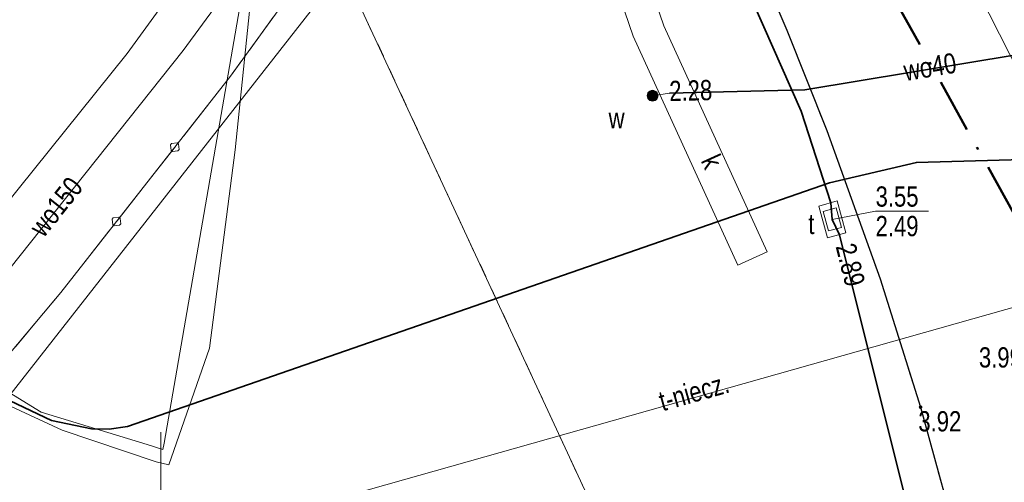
# Model space of a CAD drawing. Header units: metres. Extents: x 5450672 to 5451002, y 5973437 to 5973741.
# Tile 4 of 54: x 5450745 to 5450781, y 5973501 to 5973518. Entities that reach past the tile are written whole.
import ezdxf
from ezdxf.enums import TextEntityAlignment as Align

# ---------------------------------------------------------------- set-up
doc = ezdxf.new("R2010")
doc.units = ezdxf.units.M
for name, pattern in [('L_0_03', [1, 0.5, -0.5]), ('L_0_06', [2, 1.5, -0.5]), ('L_0_0E', [3.5, 2, -0.75, 0, -0.75])]:
    doc.linetypes.add(name, pattern=pattern)
for name, color, linetype, lineweight in [('GESDZI', 7, 'CONTINUOUS', 18), ('GESUZY', 96, 'CONTINUOUS', 18), ('GSLKBA', 7, 'CONTINUOUS', 18), ('GSLKRW', 7, 'CONTINUOUS', 25), ('GSPWPS', 7, 'CONTINUOUS', 13), ('GSPWPS_O', 7, 'CONTINUOUS', 13), ('GSSINK', 7, 'CONTINUOUS', 18), ('GSSKOA', 7, 'CONTINUOUS', 18), ('GULEPR', 1, 'CONTINUOUS', 18), ('GULKPR', 36, 'CONTINUOUS', 18), ('GULLOB', 7, 'CONTINUOUS', 35), ('GULTPR', 30, 'CONTINUOUS', 18), ('GULTPR_O', 30, 'CONTINUOUS', 18), ('GULWPR', 5, 'CONTINUOUS', 18), ('GULWPR_O', 5, 'CONTINUOUS', 18), ('GUPIWZ', 7, 'CONTINUOUS', 18), ('GUPIWZ_O', 7, 'CONTINUOUS', 18), ('GUPPRZ_O', 7, 'CONTINUOUS', 18), ('GUPWZA', 5, 'CONTINUOUS', 18), ('GUPWZA_O', 5, 'CONTINUOUS', 18), ('GUSIKP', 7, 'CONTINUOUS', 18), ('GUSKUT', 36, 'CONTINUOUS', 18), ('GUSKUT_O', 36, 'CONTINUOUS', 18), ('siatka', 7, 'CONTINUOUS', 18), ('zakres', 6, 'L_0_0E', 50)]:
    doc.layers.add(name, color=color, linetype=linetype, lineweight=lineweight)
doc.styles.add('Arial', font='Arial.ttf')

msp = doc.modelspace()

# ---------------------------------------------------------------- hatches: boundary and pattern name
at = {"layer": 'GSPWPS', "linetype": 'Continuous', "lineweight": 13, "true_color": 0x000000}
msp.add_hatch(color=18, dxfattribs=at).paths.add_polyline_path([(5450778.087, 5973503.442), (5450778.091, 5973503.453), (5450778.098, 5973503.462), (5450778.107, 5973503.469), (5450778.118, 5973503.473), (5450778.13, 5973503.475), (5450778.142, 5973503.473), (5450778.152, 5973503.469), (5450778.162, 5973503.462), (5450778.169, 5973503.453), (5450778.173, 5973503.442), (5450778.175, 5973503.43), (5450778.173, 5973503.418), (5450778.169, 5973503.408), (5450778.162, 5973503.398), (5450778.152, 5973503.391), (5450778.142, 5973503.387), (5450778.13, 5973503.385), (5450778.118, 5973503.387), (5450778.107, 5973503.391), (5450778.098, 5973503.398), (5450778.091, 5973503.408), (5450778.087, 5973503.418), (5450778.085, 5973503.43)])
at = {"layer": 'GUPWZA', "linetype": 'Continuous', "lineweight": 18, "true_color": 0x0000ff}
msp.add_hatch(color=5, dxfattribs=at).paths.add_polyline_path([(5450768.017, 5973515.022), (5450768.037, 5973515.07), (5450768.069, 5973515.111), (5450768.11, 5973515.143), (5450768.158, 5973515.163), (5450768.21, 5973515.17), (5450768.262, 5973515.163), (5450768.31, 5973515.143), (5450768.351, 5973515.111), (5450768.383, 5973515.07), (5450768.403, 5973515.022), (5450768.41, 5973514.97), (5450768.403, 5973514.918), (5450768.383, 5973514.87), (5450768.351, 5973514.829), (5450768.31, 5973514.797), (5450768.262, 5973514.777), (5450768.21, 5973514.77), (5450768.158, 5973514.777), (5450768.11, 5973514.797), (5450768.069, 5973514.829), (5450768.037, 5973514.87), (5450768.017, 5973514.918), (5450768.01, 5973514.97)])

# ---------------------------------------------------------------- linework, layer by layer
at = {"layer": 'GESDZI', "color": 7, "linetype": 'Continuous', "lineweight": 18, "flags": 128}
msp.add_lwpolyline([(5450755.505, 5973522.329), (5450769.341, 5973492.517)], dxfattribs=at)
at = {"layer": 'GESUZY', "color": 96, "linetype": 'L_0_03', "lineweight": 18, "flags": 128}
msp.add_lwpolyline([(5450755.505, 5973522.329), (5450769.341, 5973492.517)], dxfattribs=at)
at = {"layer": 'GSLKBA', "color": 7, "linetype": 'Continuous', "lineweight": 18, "flags": 128}
msp.add_lwpolyline([(5450742.38, 5973503.004), (5450746.3, 5973507.68), (5450752.58, 5973515.69), (5450758.55, 5973523.94), (5450764.29, 5973532.18), (5450769.97, 5973540.41), (5450775.66, 5973548.65), (5450781.33, 5973556.88), (5450787, 5973565.1), (5450792.67, 5973573.31), (5450798.36, 5973581.56), (5450804.06, 5973589.82), (5450809.71, 5973598.04), (5450815.4, 5973606.29), (5450821.08, 5973614.52), (5450826.76, 5973622.77), (5450832.42, 5973630.97), (5450838.11, 5973639.2)], dxfattribs=at)
for points in [[(5450750.438, 5973512.904), (5450750.385, 5973512.945), (5450750.361, 5973513.144), (5450750.403, 5973513.197), (5450750.601, 5973513.221), (5450750.654, 5973513.179), (5450750.678, 5973512.981), (5450750.637, 5973512.928)], [(5450750.438, 5973512.904), (5450750.385, 5973512.945), (5450750.361, 5973513.144), (5450750.403, 5973513.197), (5450750.601, 5973513.221), (5450750.654, 5973513.179), (5450750.678, 5973512.981), (5450750.637, 5973512.928)], [(5450748.279, 5973510.149), (5450748.226, 5973510.191), (5450748.202, 5973510.389), (5450748.243, 5973510.442), (5450748.442, 5973510.466), (5450748.495, 5973510.425), (5450748.519, 5973510.226), (5450748.477, 5973510.173)], [(5450748.279, 5973510.149), (5450748.226, 5973510.191), (5450748.202, 5973510.389), (5450748.243, 5973510.442), (5450748.442, 5973510.466), (5450748.495, 5973510.425), (5450748.519, 5973510.226), (5450748.477, 5973510.173)]]:
    msp.add_lwpolyline(points, close=True, dxfattribs=at)
at = {"layer": 'GSLKRW', "color": 7, "linetype": 'Continuous', "lineweight": 25, "flags": 128}
msp.add_lwpolyline([(5450747.552, 5973561.182), (5450748.22, 5973560.41), (5450751.42, 5973556.56), (5450754.46, 5973552.58), (5450757.37, 5973548.5), (5450759.57, 5973545.15), (5450762.05, 5973540.84), (5450764.42, 5973536.37), (5450767.83, 5973529.23), (5450770.82, 5973522.9), (5450773.18, 5973517.4), (5450774.66, 5973513.68), (5450776.63, 5973508.19), (5450778.13, 5973503.43), (5450779.72, 5973497.62), (5450781.11, 5973491.78), (5450782.27, 5973485.87), (5450783.15, 5973479.92), (5450783.77, 5973474.95)], dxfattribs=at)
at = {"layer": 'GSPWPS', "color": 7, "linetype": 'Continuous', "lineweight": 13, "flags": 128}
msp.add_lwpolyline([(5450778.087, 5973503.442), (5450778.091, 5973503.453), (5450778.098, 5973503.462), (5450778.107, 5973503.469), (5450778.118, 5973503.473), (5450778.13, 5973503.475), (5450778.142, 5973503.473), (5450778.152, 5973503.469), (5450778.162, 5973503.462), (5450778.169, 5973503.453), (5450778.173, 5973503.442), (5450778.175, 5973503.43), (5450778.173, 5973503.418), (5450778.169, 5973503.408), (5450778.162, 5973503.398), (5450778.152, 5973503.391), (5450778.142, 5973503.387), (5450778.13, 5973503.385), (5450778.118, 5973503.387), (5450778.107, 5973503.391), (5450778.098, 5973503.398), (5450778.091, 5973503.408), (5450778.087, 5973503.418), (5450778.085, 5973503.43)], close=True, dxfattribs=at)
at = {"layer": 'GSSINK', "color": 7, "linetype": 'Continuous', "lineweight": 18, "flags": 128}
msp.add_lwpolyline([(5450898.152, 5973724.595), (5450895.74, 5973721.1), (5450888.37, 5973710.41), (5450864.3, 5973675.5), (5450848.97, 5973653.28), (5450825.56, 5973619.34), (5450800.71, 5973583.31), (5450779.56, 5973552.63), (5450763.23, 5973528.96), (5450755.93, 5973518.6), (5450744.27, 5973503.7), (5450743.237, 5973502.493), (5450731.904, 5973509.257), (5450733.85, 5973511.51), (5450743.62, 5973523.84), (5450753.2, 5973537.31), (5450769.65, 5973561.17), (5450790.4, 5973591.26), (5450815.86, 5973628.18), (5450837.29, 5973659.24), (5450849.91, 5973677.54), (5450875.1, 5973714.07), (5450885.68, 5973729.4), (5450890.128, 5973735.85)], close=True, dxfattribs=at)
at = {"layer": 'GSSKOA', "color": 7, "linetype": 'L_0_06', "lineweight": 18, "flags": 128}
msp.add_lwpolyline([(5450732.736, 5973508.76), (5450737.66, 5973514.64), (5450749.5, 5973530.31), (5450755.17, 5973538.49), (5450760.82, 5973546.72), (5450766.52, 5973554.96), (5450772.2, 5973563.2), (5450777.88, 5973571.45), (5450783.54, 5973579.66), (5450789.24, 5973587.88), (5450794.91, 5973596.12), (5450800.57, 5973604.34), (5450806.24, 5973612.58), (5450811.93, 5973620.82), (5450817.62, 5973629.05), (5450823.28, 5973637.27), (5450828.99, 5973645.53), (5450834.65, 5973653.74), (5450840.33, 5973661.97), (5450846, 5973670.19), (5450851.68, 5973678.41), (5450857.36, 5973686.66), (5450863.04, 5973694.89), (5450868.71, 5973703.12), (5450874.38, 5973711.36), (5450880.05, 5973719.59), (5450886, 5973727.66), (5450889.17, 5973732.44), (5450890.749, 5973734.979), (5450897.56, 5973725.426), (5450894.88, 5973721.54), (5450889.21, 5973713.32), (5450883.53, 5973705.06), (5450877.87, 5973696.85), (5450872.16, 5973688.6), (5450866.48, 5973680.36), (5450860.82, 5973672.13), (5450855.15, 5973663.92), (5450843.79, 5973647.45), (5450838.11, 5973639.2), (5450832.42, 5973630.97), (5450826.76, 5973622.77), (5450821.08, 5973614.52), (5450815.4, 5973606.29), (5450809.71, 5973598.04), (5450804.06, 5973589.82), (5450798.36, 5973581.56), (5450792.67, 5973573.31), (5450787, 5973565.1), (5450781.33, 5973556.88), (5450775.66, 5973548.65), (5450769.97, 5973540.41), (5450764.29, 5973532.18), (5450758.55, 5973523.94), (5450752.58, 5973515.69), (5450746.3, 5973507.68), (5450742.38, 5973503.004)], close=True, dxfattribs=at)
msp.add_lwpolyline([(5450783.92, 5973474.04), (5450783.77, 5973474.95), (5450783.15, 5973479.92), (5450782.27, 5973485.87), (5450781.11, 5973491.78), (5450779.72, 5973497.62), (5450778.13, 5973503.43), (5450776.63, 5973508.19), (5450774.66, 5973513.68), (5450773.18, 5973517.4), (5450770.82, 5973522.9), (5450767.83, 5973529.23), (5450764.42, 5973536.37), (5450762.05, 5973540.84), (5450759.57, 5973545.15), (5450757.37, 5973548.5), (5450754.46, 5973552.58), (5450751.42, 5973556.56), (5450748.22, 5973560.41), (5450747.552, 5973561.182)], dxfattribs=at)
at = {"layer": 'GULEPR', "color": 1, "linetype": 'Continuous', "lineweight": 18, "flags": 128}
for points in [[(5450739.328, 5973504.825), (5450739.51, 5973505.03), (5450748.75, 5973516.53), (5450757.42, 5973528.46), (5450895.375, 5973728.49)], [(5450804.73, 5973509.3), (5450797.5, 5973512), (5450795.37, 5973512.06), (5450783.67, 5973512.66), (5450777.98, 5973512.5), (5450774.76, 5973511.74), (5450748.77, 5973502.71), (5450748.09, 5973502.62), (5450747.44, 5973502.63), (5450745.96, 5973502.93), (5450739.75, 5973505.89), (5450733.68, 5973509.91), (5450728.69, 5973513.96), (5450727.498, 5973514.94)]]:
    msp.add_lwpolyline(points, dxfattribs=at)
at = {"layer": 'GULKPR', "color": 36, "linetype": 'Continuous', "lineweight": 18, "flags": 128}
msp.add_lwpolyline([(5450778.385, 5973438.083), (5450782.975, 5973513.461), (5450767.202, 5973544.527), (5450747.709, 5973561.966)], dxfattribs=at)
at = {"layer": 'GULLOB', "color": 7, "linetype": 'Continuous', "lineweight": 35, "flags": 128}
for points in [[(5450757.365, 5973544.95), (5450757.98, 5973544.71), (5450762.5, 5973537.37), (5450765.74, 5973531.17), (5450769.85, 5973523.14), (5450773.71, 5973514.4), (5450774.81, 5973511), (5450774.865, 5973510.385)], [(5450768.83, 5973515.06), (5450773.85, 5973515.19), (5450783.68, 5973516.82)], [(5450804.73, 5973509.3), (5450797.5, 5973512), (5450795.37, 5973512.06), (5450783.67, 5973512.66), (5450777.98, 5973512.5), (5450774.76, 5973511.74), (5450748.77, 5973502.71), (5450748.09, 5973502.62), (5450747.44, 5973502.63), (5450745.96, 5973502.93), (5450739.75, 5973505.89), (5450733.68, 5973509.91), (5450728.69, 5973513.96), (5450727.498, 5973514.94)], [(5450774.865, 5973510.385), (5450775.13, 5973509.82), (5450780.12, 5973489.84), (5450782, 5973484.46), (5450782.11, 5973481.99), (5450782.293, 5973481.402)]]:
    msp.add_lwpolyline(points, dxfattribs=at)
at = {"layer": 'GULTPR', "color": 30, "linetype": 'Continuous', "lineweight": 18, "flags": 128}
msp.add_lwpolyline([(5450807.65, 5973510.51), (5450805.47, 5973509.14), (5450802.18, 5973509.27), (5450800.21, 5973511.18), (5450797.86, 5973511.09), (5450793.33, 5973510.46), (5450752.31, 5973498.85), (5450749.504, 5973498.752)], dxfattribs=at)
at = {"layer": 'GULWPR', "color": 5, "linetype": 'Continuous', "lineweight": 18, "flags": 128}
for points in [[(5450727.812, 5973515.317), (5450728.91, 5973514.41), (5450731.74, 5973512.19), (5450742.06, 5973504.57), (5450746.35, 5973502.58), (5450749.83, 5973501.4), (5450750.3, 5973501.29), (5450751.8, 5973505.61), (5450752.76, 5973512.96), (5450754.49, 5973529.82), (5450798.63, 5973562.42), (5450800.91, 5973571.99), (5450801.12, 5973572.96), (5450801.15, 5973574.3)], [(5450801.15, 5973574.3), (5450800.51, 5973573), (5450800.35, 5973572.35), (5450798.45, 5973562.44), (5450754.3, 5973529.95), (5450754.07, 5973524.89), (5450750.12, 5973502.1), (5450750.08, 5973501.86), (5450749.5, 5973502.05), (5450745.57, 5973503.25), (5450736.84, 5973508.6), (5450728.152, 5973515.725)], [(5450740.702, 5973504.006), (5450741.96, 5973505.49), (5450750.83, 5973516.65), (5450754.72, 5973521.96), (5450757, 5973525.12), (5450762.43, 5973532.95), (5450767.61, 5973540.52), (5450771.06, 5973545.51), (5450774.25, 5973550.13)], [(5450768.05, 5973514.91), (5450768.21, 5973514.97), (5450768.83, 5973515.06), (5450773.85, 5973515.19), (5450783.68, 5973516.82), (5450784.12, 5973517.29)]]:
    msp.add_lwpolyline(points, dxfattribs=at)
at = {"layer": 'GUPIWZ', "color": 7, "linetype": 'Continuous', "lineweight": 18, "flags": 128}
msp.add_lwpolyline([(5450774.719, 5973509.959), (5450774.528, 5973510.684), (5450775.011, 5973510.811), (5450775.202, 5973510.086)], close=True, dxfattribs=at)
at = {"layer": 'GUPPRZ_O', "color": 30, "linetype": 'Continuous', "lineweight": 13, "flags": 128}
msp.add_lwpolyline([(5450774.865, 5973510.385), (5450776.467, 5973510.687), (5450778.427, 5973510.687)], dxfattribs=at)
at = {"layer": 'GUPWZA', "color": 5, "linetype": 'Continuous', "lineweight": 18, "flags": 128}
msp.add_lwpolyline([(5450768.017, 5973515.022), (5450768.037, 5973515.07), (5450768.069, 5973515.111), (5450768.11, 5973515.143), (5450768.158, 5973515.163), (5450768.21, 5973515.17), (5450768.262, 5973515.163), (5450768.31, 5973515.143), (5450768.351, 5973515.111), (5450768.383, 5973515.07), (5450768.403, 5973515.022), (5450768.41, 5973514.97), (5450768.403, 5973514.918), (5450768.383, 5973514.87), (5450768.351, 5973514.829), (5450768.31, 5973514.797), (5450768.262, 5973514.777), (5450768.21, 5973514.77), (5450768.158, 5973514.777), (5450768.11, 5973514.797), (5450768.069, 5973514.829), (5450768.037, 5973514.87), (5450768.017, 5973514.918), (5450768.01, 5973514.97)], close=True, dxfattribs=at)
at = {"layer": 'GUSIKP', "color": 30, "linetype": 'Continuous', "lineweight": 18, "flags": 128}
msp.add_lwpolyline([(5450774.36, 5973510.88), (5450775.05, 5973511.07), (5450775.37, 5973509.89), (5450774.68, 5973509.7)], close=True, dxfattribs=at)
at = {"layer": 'GUSKUT', "color": 36, "linetype": 'Continuous', "lineweight": 18, "flags": 128}
msp.add_lwpolyline([(5450763.82, 5973527.91), (5450764.96, 5973528.29), (5450768.63, 5973517.56), (5450772.45, 5973509.18), (5450771.36, 5973508.69), (5450767.49, 5973517.17)], close=True, dxfattribs=at)
at = {"layer": 'siatka', "linetype": 'Continuous', "lineweight": 18, "flags": 128}
msp.add_lwpolyline([(5450750, 5973497.5), (5450750, 5973502.5)], dxfattribs=at)
at = {"layer": 'zakres', "lineweight": 50, "flags": 128}
msp.add_lwpolyline([(5450792.1, 5973491.7), (5450753.5, 5973561.1), (5450752.8, 5973575), (5450772.7, 5973592), (5450778.9, 5973688.5), (5450775.2, 5973699.87), (5450898.93, 5973712.39), (5450985.09, 5973584.37), (5450835.61, 5973486.38), (5450845.88, 5973469.31), (5450818.84, 5973453.46), (5450791.19, 5973456.71)], close=True, dxfattribs=at)

# ---------------------------------------------------------------- texts
at = {"layer": 'GSPWPS_O', "color": 7, "style": 'Arial', "width": 0.78}
for s, p in [('3.99', (5450780.292, 5973505.649)), ('3.92', (5450778.049, 5973503.281))]:
    msp.add_text(s, height=0.75, dxfattribs=at).set_placement(p, align=Align.TOP_LEFT)
at = {"layer": 'GULTPR_O', "color": 30, "style": 'Arial', "width": 0.78}
msp.add_text('t-niecz.', height=0.75, rotation=15.8, dxfattribs=at).set_placement((5450768.373, 5973503.995), align=Align.TOP_LEFT)
at = {"layer": 'GULWPR_O', "color": 5, "style": 'Arial', "width": 0.78}
for s, rotation, p in [('wo40', 9.4, (5450777.455, 5973516.251)), ('wo150', 51.5, (5450745.077, 5973510.146))]:
    msp.add_text(s, height=0.75, rotation=rotation, dxfattribs=at).set_placement(p, align=Align.TOP_LEFT)
at = {"layer": 'GUPIWZ_O', "color": 7, "style": 'Arial', "width": 0.78}
msp.add_text('t', height=0.75, dxfattribs=at).set_placement((5450773.973, 5973510.592), align=Align.TOP_LEFT)
at = {"layer": 'GUPPRZ_O', "color": 5, "style": 'Arial', "width": 0.78}
msp.add_text('2.28', height=0.75, rotation=1.5, dxfattribs=at).set_placement((5450768.818, 5973515.516), align=Align.TOP_LEFT)
at = {"layer": 'GUPPRZ_O', "color": 30, "style": 'Arial', "width": 0.78}
for s, p in [('3.55', (5450776.467, 5973511.609)), ('2.49', (5450776.467, 5973510.514))]:
    msp.add_text(s, height=0.75, dxfattribs=at).set_placement(p, align=Align.TOP_LEFT)
msp.add_text('2.89', height=0.75, rotation=284, dxfattribs=at).set_placement((5450775.71, 5973509.567), align=Align.TOP_LEFT)
at = {"layer": 'GUPWZA_O', "color": 5, "style": 'Arial', "width": 0.78}
msp.add_text('w', height=0.75, dxfattribs=at).set_placement((5450766.582, 5973514.511), align=Align.TOP_LEFT)
at = {"layer": 'GUSKUT_O', "color": 36, "style": 'Arial', "width": 0.78}
msp.add_text('k', height=0.75, rotation=294.5, dxfattribs=at).set_placement((5450770.666, 5973512.873), align=Align.TOP_LEFT)

doc.saveas('drawing.dxf')
